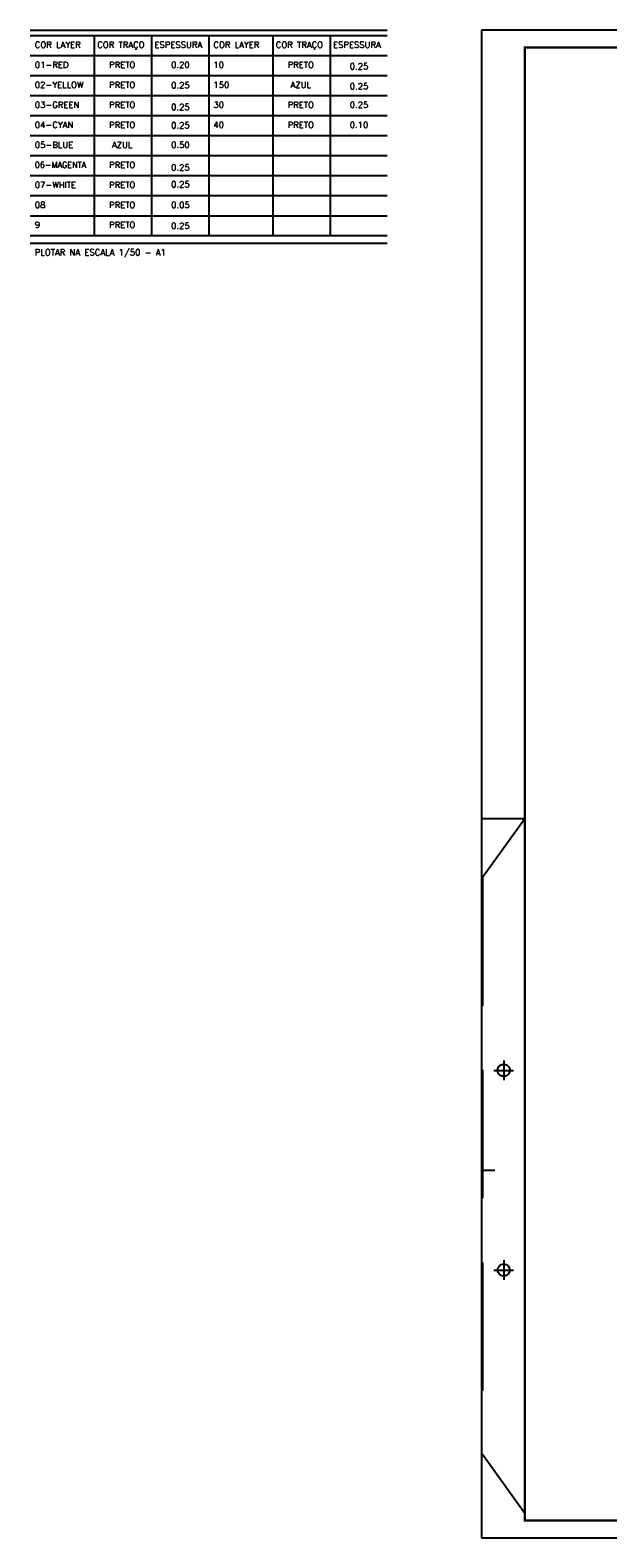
# Model space of a CAD drawing. Extents: x 40.7 to 91.7, y -250.8 to -221.5.
# Tile 1 of 15: x 40.7 to 52, y -250.8 to -221.5. Entities that reach past the tile are written whole.
import ezdxf
from ezdxf.enums import TextEntityAlignment as Align

# ---------------------------------------------------------------- set-up
doc = ezdxf.new("R2010")
doc.units = 0
doc.header["$MEASUREMENT"] = 0
doc.linetypes.add('HIDDEN', pattern=[0.375, 0.25, -0.125])
doc.layers.get('0').update_dxf_attribs({"linetype": 'CONTINUOUS'})
doc.layers.add('CIRCUITOS', color=2, linetype='CONTINUOUS')
doc.layers.add('PRANCHA', color=8, linetype='CONTINUOUS')
doc.styles.add('ROMANS', font='romans')

# ---------------------------------------------------------------- blocks, each defined once
blk = doc.blocks.new('A1 1-50')
at = {"layer": 'CIRCUITOS', "color": 2}
for p, q in [((3786.092, 272.078), (3793.057, 272.078)), ((3786.092, 271.971), (3793.057, 271.971)), ((3787.343, 271.971), (3787.343, 268.074)), ((3788.459, 271.971), (3788.459, 268.074)), ((3789.575, 271.971), (3789.575, 268.074)), ((3790.825, 271.971), (3790.825, 268.074)), ((3791.941, 271.971), (3791.941, 268.074)), ((3786.092, 271.582), (3793.057, 271.582)), ((3786.092, 271.192), (3793.057, 271.192)), ((3786.092, 270.802), (3793.057, 270.802)), ((3786.092, 270.412), (3793.057, 270.412)), ((3786.092, 270.412), (3793.057, 270.412)), ((3786.092, 270.022), (3793.057, 270.022)), ((3786.092, 270.022), (3793.057, 270.022)), ((3786.092, 269.633), (3793.057, 269.633)), ((3786.092, 269.633), (3793.057, 269.633)), ((3786.092, 269.243), (3793.057, 269.243)), ((3786.092, 269.243), (3793.057, 269.243)), ((3786.092, 268.853), (3793.057, 268.853)), ((3786.092, 268.853), (3793.057, 268.853)), ((3786.092, 268.463), (3793.057, 268.463)), ((3786.092, 268.463), (3793.057, 268.463)), ((3786.092, 268.074), (3793.057, 268.074)), ((3786.092, 268.074), (3793.057, 268.074)), ((3786.092, 267.927), (3793.057, 267.927))]:
    blk.add_line(p, q, dxfattribs=at)
at = {"layer": 'PRANCHA'}
for p, q in [((3794.895, 272.078), (3794.895, 242.703)), ((3837.076, 272.078), (3794.895, 272.078)), ((3791.742, 270.885), (3791.742, 270.885)), ((3795.739, 256.714), (3794.895, 256.714)), ((3794.915, 249.866), (3795.154, 249.866)), ((3795.327, 248.112), (3795.327, 247.73)), ((3795.136, 247.921), (3795.518, 247.921)), ((3794.895, 242.703), (3837.076, 242.703))]:
    blk.add_line(p, q, dxfattribs=at)
at = {"layer": 'PRANCHA', "linetype": 'HIDDEN', "ltscale": 10}
for p, q in [((3795.739, 256.714), (3794.915, 255.569)), ((3794.915, 255.569), (3794.915, 244.325)), ((3795.136, 251.811), (3795.518, 251.811)), ((3795.327, 252.001), (3795.327, 251.62)), ((3795.739, 243.18), (3794.915, 244.325))]:
    blk.add_line(p, q, dxfattribs=at)
at = {"layer": 'PRANCHA', "const_width": 0.0506}
blk.add_lwpolyline([(3795.739, 271.74), (3795.739, 243.04), (3836.739, 243.04), (3836.739, 271.74), (3795.739, 271.74)], dxfattribs=at)
at = {"layer": 'PRANCHA', "linetype": 'HIDDEN', "ltscale": 10}
blk.add_circle((3795.327, 251.811), 0.119, dxfattribs=at)
at = {"layer": 'PRANCHA'}
blk.add_circle((3795.327, 247.921), 0.119, dxfattribs=at)
at = {"layer": 'CIRCUITOS', "color": 2, "style": 'ROMANS'}
for s, height, p in [('COR LAYER', 0.1207, (3786.183, 271.732)), ('COR TRAÇO', 0.1207, (3787.401, 271.732)), ('ESPESSURA', 0.1207, (3788.516, 271.732)), ('COR LAYER', 0.1207, (3789.666, 271.732)), ('COR TRAÇO', 0.1207, (3790.883, 271.732)), ('ESPESSURA', 0.1207, (3791.999, 271.732)), ('01-RED', 0.1207, (3786.183, 271.342)), ('10', 0.1207, (3789.666, 271.342)), ('02-YELLOW', 0.1207, (3786.183, 270.952)), ('150', 0.1207, (3789.666, 270.952)), ('03-GREEN', 0.1207, (3786.183, 270.562)), ('30', 0.1207, (3789.666, 270.562)), ('04-CYAN', 0.1207, (3786.183, 270.172)), ('40', 0.1207, (3789.666, 270.172)), ('05-BLUE', 0.1207, (3786.183, 269.783)), ('07-WHITE', 0.1207, (3786.183, 269.003)), ('08', 0.1207, (3786.183, 268.613)), ('9', 0.121, (3786.183, 268.224)), ('PLOTAR NA ESCALA 1/50 - A1', 0.12073, (3786.183, 267.687))]:
    blk.add_text(s, height=height, dxfattribs=at).set_placement(p)
for s, p in [('PRETO', (3787.887, 271.342)), ('0.20', (3789.023, 271.342)), ('PRETO', (3791.37, 271.342)), ('0.25', (3792.506, 271.314)), ('PRETO', (3787.887, 270.952)), ('0.25', (3789.023, 270.944)), ('AZUL', (3791.37, 270.952)), ('0.25', (3792.506, 270.925)), ('PRETO', (3787.887, 270.562)), ('0.25', (3789.023, 270.519)), ('PRETO', (3791.37, 270.562)), ('0.25', (3792.506, 270.562)), ('PRETO', (3787.887, 270.172)), ('0.25', (3789.023, 270.164)), ('PRETO', (3791.37, 270.172)), ('0.10', (3792.506, 270.172)), ('AZUL', (3787.887, 269.783)), ('0.50', (3789.023, 269.783)), ('PRETO', (3787.887, 269.393)), ('0.25', (3789.023, 269.341)), ('PRETO', (3787.887, 269.003)), ('0.25', (3789.023, 269.014)), ('PRETO', (3787.887, 268.613)), ('0.05', (3789.023, 268.613)), ('PRETO', (3787.887, 268.224)), ('0.25', (3789.023, 268.205))]:
    blk.add_text(s, height=0.1207, dxfattribs=at).set_placement(p, align=Align.CENTER)
at = {"layer": 'CIRCUITOS', "color": 2, "style": 'ROMANS', "width": 0.95}
blk.add_text('06-MAGENTA', height=0.1207, dxfattribs=at).set_placement((3786.183, 269.393))

msp = doc.modelspace()

# ---------------------------------------------------------------- block references
msp.add_blockref('A1 1-50', (-3745.384, -493.534))

doc.saveas('drawing.dxf')
